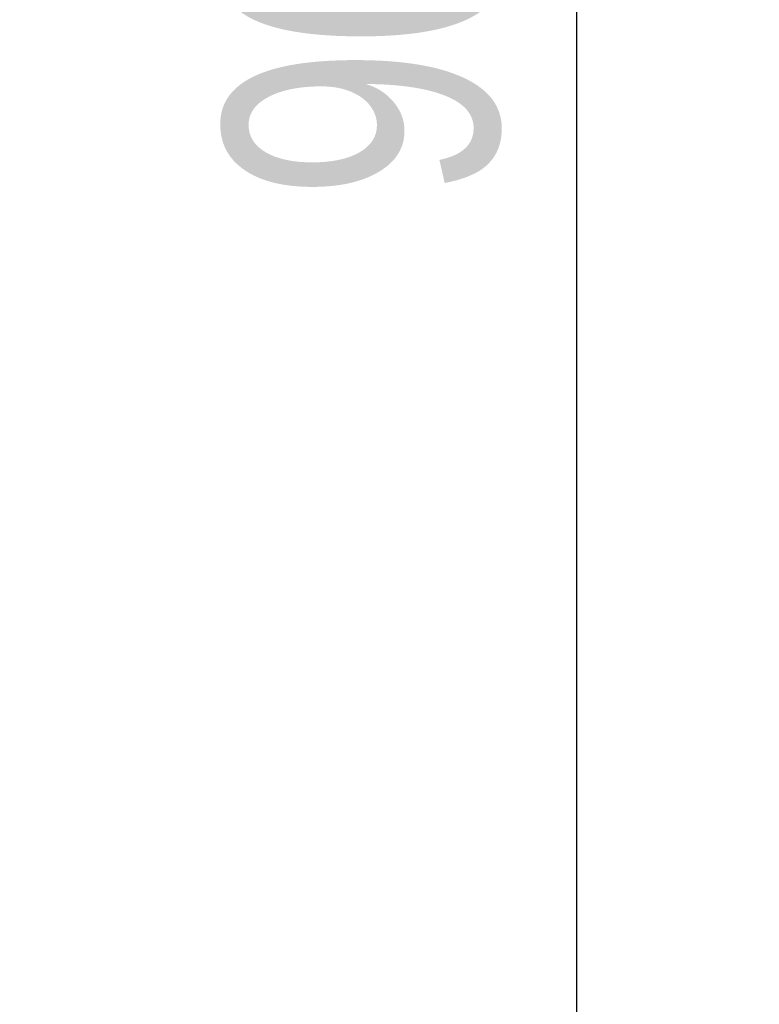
# Model space of a CAD drawing. Header units: millimetres. Extents: x 0 to 420, y 0 to 297.
# Tile 95 of 98: x 322.59 to 330.7, y 201.71 to 212.5. Entities that reach past the tile are written whole.
import ezdxf

# ---------------------------------------------------------------- set-up
doc = ezdxf.new("R2010")
doc.units = ezdxf.units.MM
doc.layers.add('QUOTE', color=174, linetype='Continuous')
doc.styles.add('SLDTEXTSTYLE3', font='TXT', dxfattribs={"width": 0.75})
doc.dimstyles.new('SLDDIMSTYLE2', dxfattribs={"dimtxt": 3, "dimasz": 3, "dimexe": 0, "dimexo": 0.0625, "dimgap": 0.75, "dimtad": 1, "dimlfac": 21.190584, "dimrnd": 1e-09, "dimzin": 12, "dimdsep": 46, "dimtxsty": 'SLDTEXTSTYLE3', "dimsah": 1, "dimcen": 0.09, "dimadec": 0, "dimazin": 3, "dimtfac": 1, "dimtdec": 3, "dimtofl": 0, "dimtmove": 0, "dimatfit": 3, "dimfxl": 0, "dimfrac": 2, "dimtolj": 1, "dimtzin": 12, "dimarcsym": 0})

# ---------------------------------------------------------------- blocks, each defined once
blk = doc.blocks.new('_D_2')
at = {"layer": 'QUOTE'}
for p, q in [((319.345, 236.964), (330.7, 236.964)), ((328.7, 194.063), (328.7, 236.964)), ((324.988, 194.063), (330.7, 194.063))]:
    blk.add_line(p, q, dxfattribs=at)
for points in [[(328.7, 236.964), (328.2, 233.964), (329.2, 233.964)], [(328.7, 194.063), (329.2, 197.063), (328.2, 197.063)]]:
    blk.add_solid(points, dxfattribs=at)
at = {"layer": 'QUOTE', "insert": (324.833, 210.526), "char_height": 3, "attachment_point": 1, "rotation": 90, "style": 'SLDTEXTSTYLE3'}
blk.add_mtext('909,1', dxfattribs=at)

msp = doc.modelspace()

# ---------------------------------------------------------------- dimensions: what is measured, and where the dimension line sits
at = {"layer": 'QUOTE'}
dim = msp.add_linear_dim(base=(328.69995, 236.96406), p1=(322.98752, 194.06293), p2=(317.3453, 236.96406), angle=90, dimstyle='SLDDIMSTYLE2', dxfattribs=at)
dim.commit()
dim.dimension.update_dxf_attribs({"geometry": '_D_2', "text_midpoint": (328.69995, 215.51349), "dimtype": 160})

doc.saveas('drawing.dxf')
